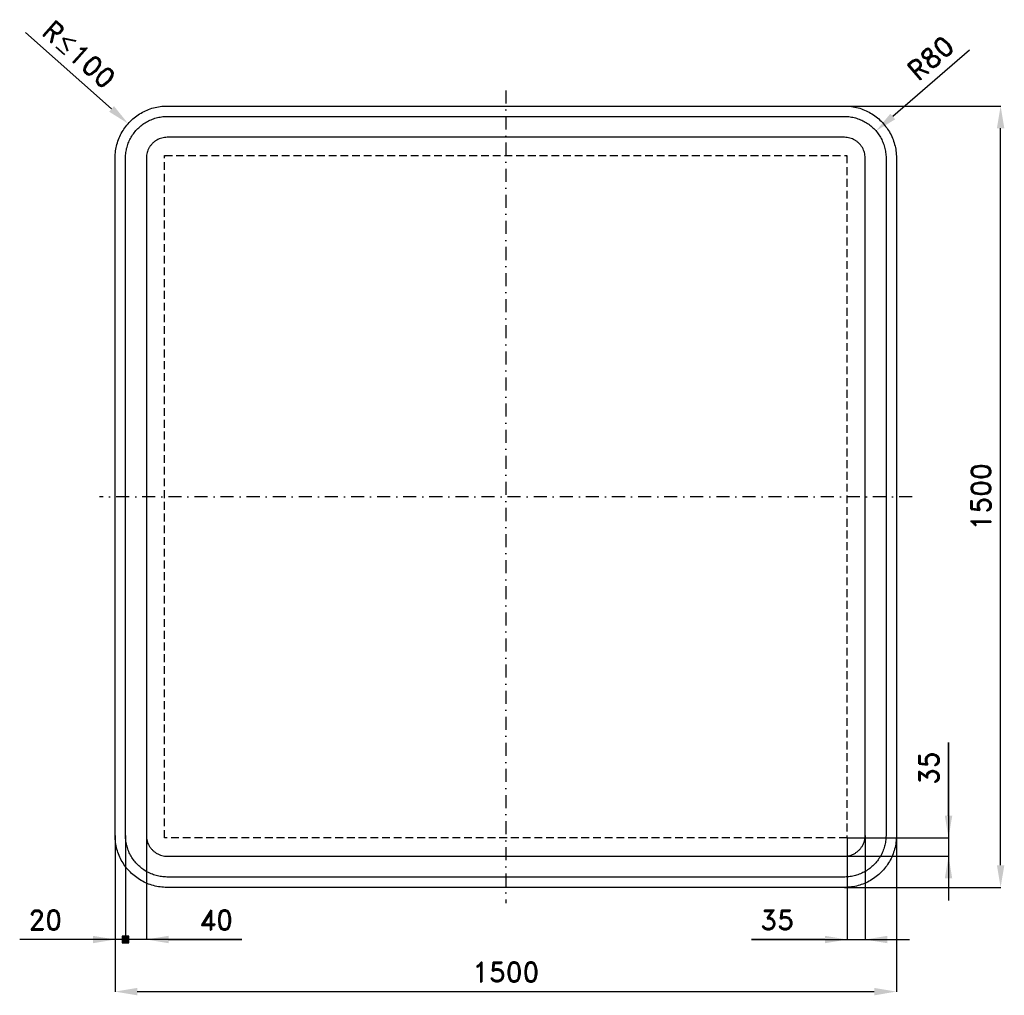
# Model space of a CAD drawing. Header units: millimetres. Extents: x -183 to 1707, y -207 to 1666.
import ezdxf

# ---------------------------------------------------------------- set-up
doc = ezdxf.new("R2010")
doc.units = ezdxf.units.MM
doc.header["$LTSCALE"] = 5
doc.linetypes.add('ČERCHOVANÁX2', pattern=[2, 1, -0.5, 0, -0.5])
doc.linetypes.add('ČÁRKOVANÁX2', pattern=[1.5, 1, -0.5])
doc.layers.add('Kóty', color=2, linetype='Continuous')
doc.layers.add('Značka', color=7, linetype='Continuous')
doc.styles.get("Standard").update_dxf_attribs({"font": 'romand.shx', "height": 37.5})
doc.dimstyles.get("Standard").update_dxf_attribs({"dimtxt": 37.5, "dimasz": 42.5, "dimexe": 0.18, "dimexo": 0.0625, "dimgap": 18.75, "dimtad": 1, "dimdec": 0, "dimzin": 0, "dimdsep": 46, "dimtxsty": 'Standard', "dimcen": 0.09, "dimadec": 0, "dimazin": 0, "dimtfac": 1, "dimtdec": 0, "dimtofl": 0, "dimtmove": 0, "dimatfit": 3, "dimfxl": 1, "dimtolj": 1, "dimtzin": 0, "dimarcsym": 0})

# ---------------------------------------------------------------- blocks, each defined once
blk = doc.blocks.new('*D0')
at = {"layer": 'Defpoints', "color": 0, "transparency": 16777216}
for p in [(1400, 1500), (1700, 1500), (1400, 0)]:
    blk.add_point(p, dxfattribs=at)
at = {"layer": 'Kóty', "color": 0, "lineweight": -2, "transparency": 16777216}
for p, q in [((1400.1, 1500), (1700.2, 1500)), ((1700, 42.5), (1700, 1457.5)), ((1400.1, 0), (1700.2, 0))]:
    blk.add_line(p, q, dxfattribs=at)
at = {"layer": 'Kóty', "color": 0, "transparency": 16777216}
for points in [[(1692.9, 1457.5), (1707.1, 1457.5), (1700, 1500)], [(1692.9, 42.5), (1707.1, 42.5), (1700, 0)]]:
    blk.add_solid(points, dxfattribs=at)
at = {"layer": 'Kóty', "color": 0, "transparency": 16777216, "insert": (1662.5, 750), "char_height": 37.5, "attachment_point": 5, "rotation": 90}
blk.add_mtext('\\A1;1500', dxfattribs=at)
blk = doc.blocks.new('*D1')
at = {"layer": 'Defpoints', "color": 0, "transparency": 16777216}
for p in [(0, 100), (1500, 100), (1500, -200)]:
    blk.add_point(p, dxfattribs=at)
at = {"layer": 'Kóty', "color": 0, "lineweight": -2, "transparency": 16777216}
for p, q in [((0, 99.9), (0, -200.2)), ((1500, 99.9), (1500, -200.2)), ((42.5, -200), (1457.5, -200))]:
    blk.add_line(p, q, dxfattribs=at)
at = {"layer": 'Kóty', "color": 0, "transparency": 16777216}
for points in [[(42.5, -192.9), (42.5, -207.1), (0, -200)], [(1457.5, -192.9), (1457.5, -207.1), (1500, -200)]]:
    blk.add_solid(points, dxfattribs=at)
at = {"layer": 'Kóty', "color": 0, "transparency": 16777216, "insert": (750, -162.5), "char_height": 37.5, "attachment_point": 5}
blk.add_mtext('\\A1;1500', dxfattribs=at)
blk = doc.blocks.new('*D2')
at = {"layer": 'Defpoints', "color": 0, "transparency": 16777216}
for p in [(1460.7, 1452.1), (1403.4, 1402.6)]:
    blk.add_point(p, dxfattribs=at)
at = {"layer": 'Kóty', "color": 0, "lineweight": -2, "transparency": 16777216}
for p, q in [((1640.3, 1607), (1492.9, 1479.9)), ((1403.3, 1402.6), (1403.5, 1402.6)), ((1403.4, 1402.5), (1403.4, 1402.7))]:
    blk.add_line(p, q, dxfattribs=at)
at = {"layer": 'Kóty', "color": 0, "transparency": 16777216}
blk.add_solid([(1488.3, 1485.2), (1497.6, 1474.5), (1460.7, 1452.1)], dxfattribs=at)
at = {"layer": 'Kóty', "color": 0, "transparency": 16777216, "insert": (1565.8, 1592.3), "char_height": 37.5, "attachment_point": 5, "rotation": 40.7766}
blk.add_mtext('\\A1;R80', dxfattribs=at)

msp = doc.modelspace()

# ---------------------------------------------------------------- hatches: boundary and pattern name
at = {"layer": 'Kóty'}
h = msp.add_hatch(color=256, dxfattribs=at)
h.dxf.hatch_style = 1
h.paths.add_polyline_path([(13.8, -106.3), (26.3, -106.3), (26.3, -93.8), (13.8, -93.8)])

# ---------------------------------------------------------------- linework, layer by layer
for p, q in [((-172.3, 1641.4), (-6.8, 1494.4)), ((96.1, 1403), (96.2, 1403)), ((96.2, 1402.9), (96.2, 1403.1)), ((1600, 278.2), (1600, -25)), ((1600, 137.5), (1600, 278.2)), ((0, 99.9), (0, -100.2)), ((20, 99.9), (20, -107.3)), ((20, 99.9), (20, -107.3)), ((20, 99.9), (20, -107.3)), ((20, 99.9), (20, -107.3)), ((60, 99.9), (60, -100.2)), ((1405.1, 95), (1600.2, 95)), ((1405.1, 94.9), (1405.1, -100.2)), ((1440, 99.9), (1440, -100.2)), ((1400.1, 60), (1600.2, 60)), ((243.2, -100), (-183.2, -100)), ((102.5, -100), (243.2, -100)), ((1221.8, -100), (1525, -100)), ((1362.6, -100), (1221.8, -100))]:
    msp.add_line(p, q, dxfattribs=at)
msp.add_lwpolyline([(13.8, -106.3), (26.3, -106.3), (26.3, -93.8), (13.8, -93.8)], close=True, dxfattribs=at)
for points in [[(-2.1, 1499.7), (-11.5, 1489.1), (25, 1466.2)], [(1592.9, 137.5), (1607.1, 137.5), (1600, 95)], [(1592.9, 17.5), (1607.1, 17.5), (1600, 60)], [(-42.5, -92.9), (-42.5, -107.1), (0, -100)], [(102.5, -92.9), (102.5, -107.1), (60, -100)], [(1362.6, -92.9), (1362.6, -107.1), (1405.1, -100)], [(1482.5, -92.9), (1482.5, -107.1), (1440, -100)]]:
    msp.add_solid(points, dxfattribs=at)
at = {"layer": 'Značka', "color": 6, "linetype": 'ČERCHOVANÁX2', "lineweight": 25, "ltscale": 5}
for p, q in [((750, 1530), (750, -30)), ((1530, 750), (-30, 750))]:
    msp.add_line(p, q, dxfattribs=at)
at = {"layer": 'Značka', "color": 5}
for points in [[(100, 0), (99.6, 0), (99.2, 0, -0.03218), (86.3, 0.9, -0.035443), (73.6, 3.5, -0.036267), (61.3, 7.7, -0.03442), (49.8, 13.5, -0.033722), (39, 20.7, -0.034085), (29.3, 29.3, -0.034209), (20.7, 39, -0.034229), (13.5, 49.8, -0.034044), (7.7, 61.3, -0.033412), (3.5, 73.6, -0.034127), (0.9, 86.3, -0.036745), (0, 99.2), (0, 99.6), (0, 100), (0, 1400), (0, 1400.4), (0, 1400.8, -0.03218), (0.9, 1413.7, -0.035441), (3.5, 1426.4, -0.03627), (7.7, 1438.7, -0.034417), (13.5, 1450.2, -0.033719), (20.7, 1461, -0.034078), (29.3, 1470.7, -0.034208), (39, 1479.3, -0.034227), (49.8, 1486.5, -0.034051), (61.3, 1492.3, -0.033416), (73.6, 1496.5, -0.034129), (86.3, 1499.1, -0.036746), (99.2, 1500), (99.6, 1500), (100, 1500), (1400, 1500), (1400.4, 1500), (1400.8, 1500, -0.032179), (1413.7, 1499.1, -0.035449), (1426.4, 1496.5, -0.036285), (1438.7, 1492.3, -0.03442), (1450.2, 1486.5, -0.033728), (1461, 1479.3, -0.034072), (1470.7, 1470.7, -0.034214), (1479.3, 1461, -0.034225), (1486.5, 1450.2, -0.034047), (1492.3, 1438.6, -0.033416), (1496.5, 1426.4, -0.034127), (1499.1, 1413.7, -0.036746), (1500, 1400.8), (1500, 1400.4), (1500, 1400), (1500, 100), (1500, 99.6), (1500, 99.2, -0.032179), (1499.1, 86.3, -0.035451), (1496.5, 73.6, -0.036282), (1492.3, 61.3, -0.034424), (1486.5, 49.8, -0.033731), (1479.3, 39, -0.034079), (1470.7, 29.3, -0.034215), (1461, 20.7, -0.034227), (1450.2, 13.5, -0.03404), (1438.6, 7.7, -0.033412), (1426.4, 3.5, -0.034125), (1413.7, 0.9, -0.036745), (1400.8, 0), (1400.4, 0), (1400, 0), (100, 0)], [(100, 20), (99.7, 20), (99.4, 20, -0.03218), (89, 20.7, -0.035443), (78.9, 22.8, -0.036267), (69.1, 26.2, -0.03442), (59.8, 30.8, -0.033722), (51.2, 36.6, -0.034085), (43.4, 43.4, -0.034209), (36.6, 51.2, -0.034229), (30.8, 59.8, -0.034044), (26.2, 69.1, -0.033412), (22.8, 78.9, -0.034127), (20.7, 89, -0.036745), (20, 99.4), (20, 99.7), (20, 100), (20, 1400), (20, 1400.3), (20, 1400.6, -0.03218), (20.7, 1411, -0.035444), (22.8, 1421.1, -0.036267), (26.2, 1430.9, -0.034416), (30.8, 1440.2, -0.033719), (36.6, 1448.8, -0.034078), (43.4, 1456.6, -0.034213), (51.2, 1463.4, -0.034222), (59.8, 1469.2, -0.034048), (69.1, 1473.8, -0.033405), (78.9, 1477.2, -0.034129), (89, 1479.3, -0.036741), (99.4, 1480), (99.7, 1480), (100, 1480), (1400, 1480), (1400.3, 1480), (1400.6, 1480, -0.032179), (1411, 1479.3, -0.035443), (1421.1, 1477.2, -0.036259), (1430.9, 1473.8, -0.034409), (1440.2, 1469.2, -0.033719), (1448.8, 1463.4, -0.034073), (1456.6, 1456.6, -0.034214), (1463.4, 1448.8, -0.034226), (1469.2, 1440.2, -0.03405), (1473.8, 1430.9, -0.033407), (1477.2, 1421.1, -0.034128), (1479.3, 1410.9, -0.036741), (1480, 1400.6), (1480, 1400.3), (1480, 1400), (1480, 100), (1480, 99.7), (1480, 99.4, -0.032179), (1479.3, 89, -0.035442), (1477.2, 78.9, -0.03626), (1473.8, 69.1, -0.034413), (1469.2, 59.8, -0.033721), (1463.4, 51.2, -0.034079), (1456.6, 43.4, -0.03421), (1448.8, 36.6, -0.034232), (1440.2, 30.8, -0.034047), (1430.9, 26.2, -0.033414), (1421.1, 22.8, -0.034126), (1410.9, 20.7, -0.036745), (1400.6, 20), (1400.3, 20), (1400, 20), (100, 20)], [(100, 60), (1400, 60), (1400.2, 60), (1400.3, 60, 0.032177), (1405.5, 60.4, 0.035444), (1410.5, 61.4, 0.036265), (1415.5, 63.1, 0.034422), (1420.1, 65.4, 0.03373), (1424.4, 68.3, 0.034072), (1428.3, 71.7, 0.034204), (1431.7, 75.6, 0.034223), (1434.6, 79.9, 0.034048), (1436.9, 84.5, 0.033416), (1438.6, 89.4, 0.034152), (1439.6, 94.5, 0.036741), (1440, 99.7), (1440, 99.8), (1440, 100), (1440, 1400), (1440, 1400.2), (1440, 1400.3, 0.032177), (1439.6, 1405.5, 0.035443), (1438.6, 1410.5, 0.036259), (1436.9, 1415.5, 0.034425), (1434.6, 1420.1, 0.033741), (1431.7, 1424.4, 0.034066), (1428.3, 1428.3, 0.034182), (1424.4, 1431.7, 0.034226), (1420.1, 1434.6, 0.034056), (1415.5, 1436.9, 0.033425), (1410.5, 1438.6, 0.034151), (1405.5, 1439.6, 0.036743), (1400.3, 1440), (1400.2, 1440), (1400, 1440), (100, 1440), (99.8, 1440), (99.7, 1440, 0.032179), (94.5, 1439.6, 0.035442), (89.4, 1438.6, 0.036259), (84.5, 1436.9, 0.034424), (79.9, 1434.6, 0.03373), (75.6, 1431.7, 0.034079), (71.7, 1428.3, 0.034187), (68.3, 1424.4, 0.034231), (65.4, 1420.1, 0.034052), (63.1, 1415.5, 0.033421), (61.4, 1410.5, 0.034126), (60.3, 1405.5, 0.036746), (60, 1400.3), (60, 1400.2), (60, 1400), (60, 100), (60, 99.8), (60, 99.7, 0.032179), (60.4, 94.5, 0.035443), (61.4, 89.4, 0.036265), (63.1, 84.5, 0.034421), (65.4, 79.9, 0.033719), (68.3, 75.6, 0.034086), (71.7, 71.7, 0.034208), (75.6, 68.3, 0.034229), (79.9, 65.4, 0.034044), (84.5, 63.1, 0.033412), (89.4, 61.4, 0.034128), (94.5, 60.3, 0.036744), (99.7, 60), (99.8, 60), (100, 60)]]:
    msp.add_lwpolyline(points, format="xyb", dxfattribs=at)
at = {"layer": 'Značka', "color": 7, "linetype": 'ČÁRKOVANÁX2', "ltscale": 3}
msp.add_lwpolyline([(95, 95), (95, 1405), (1405, 1405), (1405, 95), (95, 95)], dxfattribs=at)

# ---------------------------------------------------------------- texts
at = {"layer": 'Kóty', "char_height": 37.5, "attachment_point": 5}
for s, insert, rotation in [('\\A1;R{\\A0;≤}100', (-69.1, 1599.1), 318.3937), ('\\A1;35', (1562.5, 229.1), 90)]:
    msp.add_mtext(s, dxfattribs=dict(at, insert=insert, rotation=rotation))
for s, insert in [('\\A1;20', (-134.1, -62.5)), ('\\A1;40', (194.1, -62.5)), ('\\A1;35', (1271, -62.5))]:
    msp.add_mtext(s, dxfattribs=dict(at, insert=insert))

# ---------------------------------------------------------------- dimensions: what is measured, and where the dimension line sits
at = {"layer": 'Kóty'}
dim = msp.add_radius_dim(center=(1403.4, 1402.6), mpoint=(1460.7, 1452.1), text='R80', dimstyle='Standard', dxfattribs=at)
dim.commit()
dim.dimension.update_dxf_attribs({"geometry": '*D2', "text_midpoint": (1590.3, 1563.9), "dimtype": 164})
dim = msp.add_linear_dim(base=(1700, 1500), p1=(1400, 0), p2=(1400, 1500), angle=90, dimstyle='Standard', dxfattribs=at)
dim.commit()
dim.dimension.update_dxf_attribs({"geometry": '*D0', "text_midpoint": (1662.5, 750)})
dim = msp.add_linear_dim(base=(1500, -200), p1=(0, 100), p2=(1500, 100), dimstyle='Standard', dxfattribs=at)
dim.commit()
dim.dimension.update_dxf_attribs({"geometry": '*D1', "text_midpoint": (750, -162.5)})

doc.saveas('drawing.dxf')
